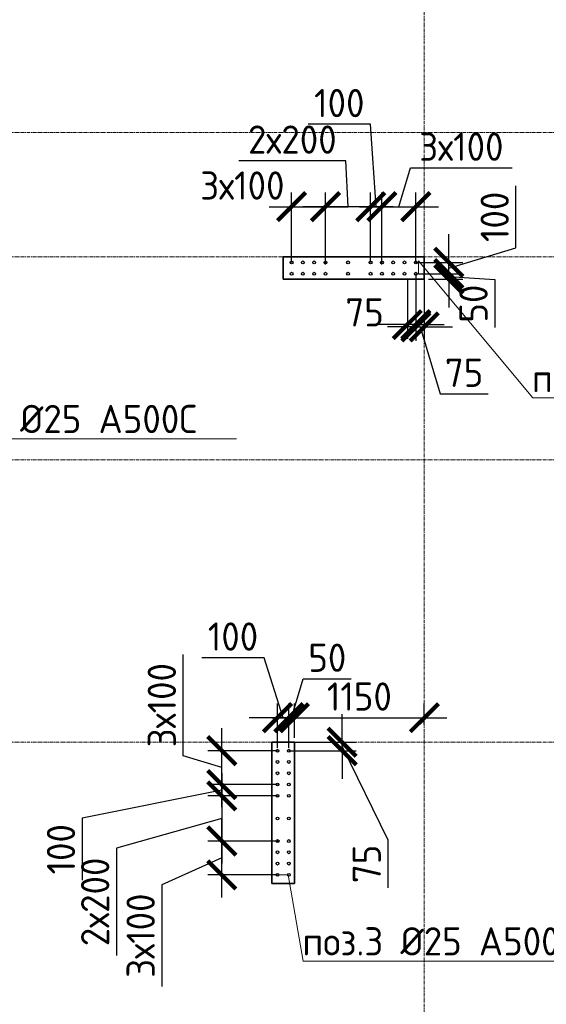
# Model space of a CAD drawing. Header units: millimetres. Extents: x 349531 to 1063351, y -131924 to 96186.
# Tile 199 of 230: x 987777 to 992439, y 38840 to 47561. Entities that reach past the tile are written whole.
import ezdxf
from ezdxf import colors
from ezdxf.entities.mleader import LeaderData, LeaderLine
from ezdxf.math import Vec2, Vec3

# ---------------------------------------------------------------- set-up
doc = ezdxf.new("R2010")
doc.units = ezdxf.units.MM
doc.linetypes.add('______5', pattern=[1100, 800, -100, 100, -100])
doc.linetypes.add('осевая', pattern=[50.8, 31.75, -6.35, 6.35, -6.35])
for name, color, linetype, lineweight in [('1 Стены', 3, 'Continuous', 30), ('Конструкции 0.5', 5, 'Continuous', 50), ('Оси', 40, '______5', 18), ('подоснова', 151, 'Continuous', 5), ('РАЗМЕРЫ', 1, 'Continuous', 9)]:
    doc.layers.add(name, color=color, linetype=linetype, lineweight=lineweight)
doc.layers.add('Колонна_ бетон', color=7, linetype='Continuous', lineweight=50, true_color=0xb4b496)
doc.styles.add('GOST-2.304_Type-B', font='GOST_Common.ttf')
doc.dimstyles.new('СПДС', dxfattribs={"dimscale": 100, "dimtxt": 2.5, "dimasz": 2.5, "dimexe": 1.25, "dimexo": 0, "dimtad": 1, "dimdec": 0, "dimtxsty": 'GOST-2.304_Type-B', "dimblk": 'ARCHTICK', "dimcen": 2.5, "dimdle": 2, "dimadec": 0, "dimazin": 2, "dimtfac": 0.75, "dimtdec": 0, "dimtmove": 1, "dimatfit": 3, "dimfxl": 1, "dimtolj": 1, "dimarcsym": 1})

# ---------------------------------------------------------------- blocks, each defined once
blk = doc.blocks.new('_None')
blk = doc.blocks.new('_ArchTick')
at = {"color": 0, "linetype": 'ByBlock', "const_width": 0.15}
blk.add_lwpolyline([(-0.5, -0.5), (0.5, 0.5)], dxfattribs=at)
blk = doc.blocks.new('*D100')
at = {"layer": 'DEFPOINTS', "color": 0, "transparency": 16777216}
for p in [(990484.2, 45904.4), (990184.2, 45411.4, -360), (990484.2, 45411.4, -360)]:
    blk.add_point(p, dxfattribs=at)
at = {"layer": 'РАЗМЕРЫ', "color": 0, "lineweight": -2, "transparency": 16777216}
for p, q in [((990184.2, 45411.4), (990184.2, 46029.4)), ((990484.2, 45411.4), (990484.2, 46029.4)), ((989984.2, 45904.4), (990684.2, 45904.4))]:
    blk.add_line(p, q, dxfattribs=at)
at = {"layer": 'РАЗМЕРЫ', "color": 0, "lineweight": -2, "transparency": 16777216, "xscale": 250, "yscale": 250, "zscale": 250, "rotation": 180}
blk.add_blockref('_ArchTick', (990184.2, 45904.4), dxfattribs=at)
at = {"layer": 'РАЗМЕРЫ', "color": 0, "lineweight": -2, "transparency": 16777216, "xscale": 250, "yscale": 250, "zscale": 250}
blk.add_blockref('_ArchTick', (990484.2, 45904.4), dxfattribs=at)
at = {"layer": 'РАЗМЕРЫ', "color": 0, "transparency": 16777216, "insert": (989748.1, 46091.9), "char_height": 250, "attachment_point": 5, "style": 'GOST-2.304_Type-B'}
blk.add_mtext('\\A1;3х100', dxfattribs=at)
blk = doc.blocks.new('*D101')
at = {"layer": 'DEFPOINTS', "color": 0, "transparency": 16777216}
for p in [(991284.2, 45904.4), (990984.2, 45411.4, -360), (991284.2, 45411.4, -360)]:
    blk.add_point(p, dxfattribs=at)
at = {"layer": 'РАЗМЕРЫ', "color": 0, "lineweight": -2, "transparency": 16777216}
for p, q in [((991134.2, 45904.4), (991237.3, 46248.1)), ((991237.3, 46248.1), (992137.3, 46248.1)), ((990984.2, 45411.4), (990984.2, 46029.4)), ((991284.2, 45411.4), (991284.2, 46029.4)), ((990784.2, 45904.4), (991484.2, 45904.4))]:
    blk.add_line(p, q, dxfattribs=at)
at = {"layer": 'РАЗМЕРЫ', "color": 0, "lineweight": -2, "transparency": 16777216, "xscale": 250, "yscale": 250, "zscale": 250, "rotation": 180}
blk.add_blockref('_ArchTick', (990984.2, 45904.4), dxfattribs=at)
at = {"layer": 'РАЗМЕРЫ', "color": 0, "lineweight": -2, "transparency": 16777216, "xscale": 250, "yscale": 250, "zscale": 250}
blk.add_blockref('_ArchTick', (991284.2, 45904.4), dxfattribs=at)
at = {"layer": 'РАЗМЕРЫ', "color": 0, "transparency": 16777216, "insert": (991687.3, 46435.6), "char_height": 250, "attachment_point": 5, "style": 'GOST-2.304_Type-B'}
blk.add_mtext('\\A1;3х100', dxfattribs=at)
blk = doc.blocks.new('*D102')
at = {"layer": 'DEFPOINTS', "color": 0, "transparency": 16777216}
for p in [(990484.2, 45904.4), (990484.2, 45391.4, -360), (990884.2, 45411.4, -360)]:
    blk.add_point(p, dxfattribs=at)
at = {"layer": 'РАЗМЕРЫ', "color": 0, "lineweight": -2, "transparency": 16777216}
for p, q in [((990665.6, 46311.3), (989715.6, 46311.3)), ((990684.2, 45904.4), (990665.6, 46311.3)), ((990484.2, 45391.4), (990484.2, 46029.4)), ((990884.2, 45411.4), (990884.2, 46029.4)), ((991084.2, 45904.4), (990284.2, 45904.4))]:
    blk.add_line(p, q, dxfattribs=at)
at = {"layer": 'РАЗМЕРЫ', "color": 0, "lineweight": -2, "transparency": 16777216, "xscale": 250, "yscale": 250, "zscale": 250, "rotation": 180}
blk.add_blockref('_ArchTick', (990484.2, 45904.4), dxfattribs=at)
at = {"layer": 'РАЗМЕРЫ', "color": 0, "lineweight": -2, "transparency": 16777216, "xscale": 250, "yscale": 250, "zscale": 250}
blk.add_blockref('_ArchTick', (990884.2, 45904.4), dxfattribs=at)
at = {"layer": 'РАЗМЕРЫ', "color": 0, "transparency": 16777216, "insert": (990190.6, 46498.8), "char_height": 250, "attachment_point": 5, "style": 'GOST-2.304_Type-B'}
blk.add_mtext('\\A1;2х200', dxfattribs=at)
blk = doc.blocks.new('*D98')
at = {"layer": 'DEFPOINTS', "color": 0, "transparency": 16777216}
for p in [(990984.2, 45904.4), (990884.2, 45448.4), (990984.2, 45391.4)]:
    blk.add_point(p, dxfattribs=at)
at = {"layer": 'РАЗМЕРЫ', "color": 0, "lineweight": -2, "transparency": 16777216}
for p, q in [((990881.6, 46634.5), (990331.6, 46634.5)), ((990934.2, 45904.4), (990881.6, 46634.5)), ((990884.2, 45448.4), (990884.2, 46029.4)), ((990984.2, 45391.4), (990984.2, 46029.4)), ((990884.2, 45904.4), (990634.2, 45904.4)), ((990884.2, 45904.4), (990984.2, 45904.4)), ((990884.2, 45904.4), (990984.2, 45904.4)), ((990984.2, 45904.4), (991234.2, 45904.4))]:
    blk.add_line(p, q, dxfattribs=at)
at = {"layer": 'РАЗМЕРЫ', "color": 0, "lineweight": -2, "transparency": 16777216, "xscale": 250, "yscale": 250, "zscale": 250}
blk.add_blockref('_ArchTick', (990884.2, 45904.4), dxfattribs=at)
at = {"layer": 'РАЗМЕРЫ', "color": 0, "lineweight": -2, "transparency": 16777216, "xscale": 250, "yscale": 250, "zscale": 250, "rotation": 180}
blk.add_blockref('_ArchTick', (990984.2, 45904.4), dxfattribs=at)
at = {"layer": 'РАЗМЕРЫ', "color": 0, "transparency": 16777216, "insert": (990606.6, 46822), "char_height": 250, "attachment_point": 5, "style": 'GOST-2.304_Type-B'}
blk.add_mtext('\\A1;100', dxfattribs=at)
blk = doc.blocks.new('*D103')
at = {"layer": 'DEFPOINTS', "color": 0, "transparency": 16777216}
for p in [(991284.2, 45311, -360), (991359.2, 45311, -360), (991359.2, 44839.9)]:
    blk.add_point(p, dxfattribs=at)
at = {"layer": 'РАЗМЕРЫ', "color": 0, "lineweight": -2, "transparency": 16777216}
for p, q in [((991284.2, 45311), (991284.2, 44714.9)), ((991359.2, 45311), (991359.2, 44714.9)), ((991284.2, 44839.9), (991034.2, 44839.9)), ((991284.2, 44839.9), (991359.2, 44839.9)), ((991284.2, 44839.9), (991359.2, 44839.9)), ((991321.7, 44839.9), (991499.8, 44246.1)), ((991359.2, 44839.9), (991609.2, 44839.9)), ((991499.8, 44246.1), (991923.7, 44246.1))]:
    blk.add_line(p, q, dxfattribs=at)
at = {"layer": 'РАЗМЕРЫ', "color": 0, "lineweight": -2, "transparency": 16777216, "xscale": 250, "yscale": 250, "zscale": 250}
blk.add_blockref('_ArchTick', (991284.2, 44839.9), dxfattribs=at)
at = {"layer": 'РАЗМЕРЫ', "color": 0, "lineweight": -2, "transparency": 16777216, "xscale": 250, "yscale": 250, "zscale": 250, "rotation": 180}
blk.add_blockref('_ArchTick', (991359.2, 44839.9), dxfattribs=at)
at = {"layer": 'РАЗМЕРЫ', "color": 0, "transparency": 16777216, "insert": (991711.7, 44433.6), "char_height": 250, "attachment_point": 5, "style": 'GOST-2.304_Type-B'}
blk.add_mtext('\\A1;75', dxfattribs=at)
blk = doc.blocks.new('*D99')
at = {"layer": 'DEFPOINTS', "color": 0, "transparency": 16777216}
for p in [(991309.2, 45311, -360), (991397.5, 45261.5), (991576.4, 45311)]:
    blk.add_point(p, dxfattribs=at)
at = {"layer": 'РАЗМЕРЫ', "color": 0, "lineweight": -2, "transparency": 16777216}
for p, q in [((991576.4, 45311), (991576.4, 45561)), ((991309.2, 45311), (991701.4, 45311)), ((991397.5, 45261.5), (991701.4, 45261.5)), ((991576.4, 45261.5), (991576.4, 45311)), ((991576.4, 45261.5), (991576.4, 45311)), ((991576.4, 45286.3), (991982.6, 45258.1)), ((991576.4, 45261.5), (991576.4, 45011.5)), ((991982.6, 45258.1), (991982.6, 44833.1))]:
    blk.add_line(p, q, dxfattribs=at)
at = {"layer": 'РАЗМЕРЫ', "color": 0, "lineweight": -2, "transparency": 16777216, "xscale": 250, "yscale": 250, "zscale": 250}
for p, rotation in [((991576.4, 45311), 270), ((991576.4, 45261.5), 90)]:
    blk.add_blockref('_ArchTick', p, dxfattribs=dict(at, rotation=rotation))
at = {"layer": 'РАЗМЕРЫ', "color": 0, "transparency": 16777216, "insert": (991795.1, 45045.6), "char_height": 250, "attachment_point": 5, "rotation": 90, "style": 'GOST-2.304_Type-B'}
blk.add_mtext('\\A1;50', dxfattribs=at)
blk = doc.blocks.new('*D104')
at = {"layer": 'DEFPOINTS', "color": 0, "transparency": 16777216}
for p in [(991209.2, 45261.5), (991284.2, 45311), (991209.2, 44859.9)]:
    blk.add_point(p, dxfattribs=at)
at = {"layer": 'РАЗМЕРЫ', "color": 0, "lineweight": -2, "transparency": 16777216}
for p, q in [((991209.2, 45261.5), (991209.2, 44734.9)), ((991284.2, 45311), (991284.2, 44734.9)), ((991209.2, 44859.9), (990959.2, 44859.9)), ((991284.2, 44859.9), (991209.2, 44859.9)), ((991284.2, 44859.9), (991534.2, 44859.9))]:
    blk.add_line(p, q, dxfattribs=at)
at = {"layer": 'РАЗМЕРЫ', "color": 0, "lineweight": -2, "transparency": 16777216, "xscale": 250, "yscale": 250, "zscale": 250}
blk.add_blockref('_ArchTick', (991209.2, 44859.9), dxfattribs=at)
at = {"layer": 'РАЗМЕРЫ', "color": 0, "lineweight": -2, "transparency": 16777216, "xscale": 250, "yscale": 250, "zscale": 250, "rotation": 180}
blk.add_blockref('_ArchTick', (991284.2, 44859.9), dxfattribs=at)
at = {"layer": 'РАЗМЕРЫ', "color": 0, "transparency": 16777216, "insert": (990830.6, 44968.7), "char_height": 250, "attachment_point": 5, "style": 'GOST-2.304_Type-B'}
blk.add_mtext('\\A1;75', dxfattribs=at)
blk = doc.blocks.new('*D423')
at = {"layer": 'DEFPOINTS', "color": 0, "transparency": 16777216}
for p in [(991284.2, 45411.4), (991576.4, 45411.4), (991309.2, 45311)]:
    blk.add_point(p, dxfattribs=at)
at = {"layer": 'РАЗМЕРЫ', "color": 0, "lineweight": -2, "transparency": 16777216}
for p, q in [((992170.1, 45539.3), (992170.1, 46089.3)), ((991576.4, 45411.4), (991576.4, 45661.4)), ((991576.4, 45361.2), (992170.1, 45539.3)), ((991284.2, 45411.4), (991701.4, 45411.4)), ((991576.4, 45311), (991576.4, 45411.4)), ((991576.4, 45311), (991576.4, 45411.4)), ((991309.2, 45311), (991701.4, 45311)), ((991576.4, 45311), (991576.4, 45061))]:
    blk.add_line(p, q, dxfattribs=at)
at = {"layer": 'РАЗМЕРЫ', "color": 0, "lineweight": -2, "transparency": 16777216, "xscale": 250, "yscale": 250, "zscale": 250}
for p, rotation in [((991576.4, 45411.4), 270), ((991576.4, 45311), 90)]:
    blk.add_blockref('_ArchTick', p, dxfattribs=dict(at, rotation=rotation))
at = {"layer": 'РАЗМЕРЫ', "color": 0, "transparency": 16777216, "insert": (991982.6, 45814.3), "char_height": 250, "attachment_point": 5, "rotation": 90, "style": 'GOST-2.304_Type-B'}
blk.add_mtext('\\A1;100', dxfattribs=at)
blk = doc.blocks.new('*D427')
at = {"layer": 'DEFPOINTS', "color": 0, "transparency": 16777216}
for p in [(989566.5, 40286.3), (990059.5, 40286.3, -360), (990059.5, 39986.3, -360)]:
    blk.add_point(p, dxfattribs=at)
at = {"layer": 'РАЗМЕРЫ', "color": 0, "lineweight": -2, "transparency": 16777216}
for p, q in [((989566.5, 39786.3), (989566.5, 40486.3)), ((990059.5, 40286.3), (989441.5, 40286.3)), ((989566.5, 40136.3), (989035.2, 39898.2)), ((990059.5, 39986.3), (989441.5, 39986.3)), ((989035.2, 39898.2), (989035.2, 38998.2))]:
    blk.add_line(p, q, dxfattribs=at)
at = {"layer": 'РАЗМЕРЫ', "color": 0, "lineweight": -2, "transparency": 16777216, "xscale": 250, "yscale": 250, "zscale": 250}
for p, rotation in [((989566.5, 40286.3), 90), ((989566.5, 39986.3), 270)]:
    blk.add_blockref('_ArchTick', p, dxfattribs=dict(at, rotation=rotation))
at = {"layer": 'РАЗМЕРЫ', "color": 0, "transparency": 16777216, "insert": (988847.7, 39448.2), "char_height": 250, "attachment_point": 5, "rotation": 90, "style": 'GOST-2.304_Type-B'}
blk.add_mtext('\\A1;3х100', dxfattribs=at)
blk = doc.blocks.new('*D428')
at = {"layer": 'DEFPOINTS', "color": 0, "transparency": 16777216}
for p in [(989566.5, 41086.3), (990059.5, 41086.3, -360), (990059.5, 40786.3, -360)]:
    blk.add_point(p, dxfattribs=at)
at = {"layer": 'РАЗМЕРЫ', "color": 0, "lineweight": -2, "transparency": 16777216}
for p, q in [((989222.7, 41039.5), (989222.7, 41939.5)), ((989566.5, 40586.3), (989566.5, 41286.3)), ((990059.5, 41086.3), (989441.5, 41086.3)), ((989566.5, 40936.3), (989222.7, 41039.5)), ((990059.5, 40786.3), (989441.5, 40786.3))]:
    blk.add_line(p, q, dxfattribs=at)
at = {"layer": 'РАЗМЕРЫ', "color": 0, "lineweight": -2, "transparency": 16777216, "xscale": 250, "yscale": 250, "zscale": 250}
for p, rotation in [((989566.5, 41086.3), 90), ((989566.5, 40786.3), 270)]:
    blk.add_blockref('_ArchTick', p, dxfattribs=dict(at, rotation=rotation))
at = {"layer": 'РАЗМЕРЫ', "color": 0, "transparency": 16777216, "insert": (989035.2, 41489.5), "char_height": 250, "attachment_point": 5, "rotation": 90, "style": 'GOST-2.304_Type-B'}
blk.add_mtext('\\A1;3х100', dxfattribs=at)
blk = doc.blocks.new('*D429')
at = {"layer": 'DEFPOINTS', "color": 0, "transparency": 16777216}
for p in [(990059.5, 40686.3, -360), (989566.5, 40286.3), (990079.5, 40286.3, -360)]:
    blk.add_point(p, dxfattribs=at)
at = {"layer": 'РАЗМЕРЫ', "color": 0, "lineweight": -2, "transparency": 16777216}
for p, q in [((989566.5, 40886.3), (989566.5, 40086.3)), ((990059.5, 40686.3), (989441.5, 40686.3)), ((989566.5, 40486.3), (988632.4, 40222.1)), ((988632.4, 40222.1), (988632.4, 39272.1)), ((990079.5, 40286.3), (989441.5, 40286.3))]:
    blk.add_line(p, q, dxfattribs=at)
at = {"layer": 'РАЗМЕРЫ', "color": 0, "lineweight": -2, "transparency": 16777216, "xscale": 250, "yscale": 250, "zscale": 250}
for p, rotation in [((989566.5, 40686.3), 90), ((989566.5, 40286.3), 270)]:
    blk.add_blockref('_ArchTick', p, dxfattribs=dict(at, rotation=rotation))
at = {"layer": 'РАЗМЕРЫ', "color": 0, "transparency": 16777216, "insert": (988444.9, 39747.1), "char_height": 250, "attachment_point": 5, "rotation": 90, "style": 'GOST-2.304_Type-B'}
blk.add_mtext('\\A1;2х200', dxfattribs=at)
blk = doc.blocks.new('*D425')
at = {"layer": 'DEFPOINTS', "color": 0, "transparency": 16777216}
for p in [(989566.5, 40786.3), (989966.9, 40786.3), (990009.5, 40686.3)]:
    blk.add_point(p, dxfattribs=at)
at = {"layer": 'РАЗМЕРЫ', "color": 0, "lineweight": -2, "transparency": 16777216}
for p, q in [((989566.5, 40786.3), (989566.5, 41036.3)), ((989566.5, 40736.3), (988329.7, 40488.5)), ((989966.9, 40786.3), (989441.5, 40786.3)), ((989566.5, 40686.3), (989566.5, 40786.3)), ((989566.5, 40686.3), (989566.5, 40786.3)), ((990009.5, 40686.3), (989441.5, 40686.3)), ((989566.5, 40686.3), (989566.5, 40436.3)), ((988329.7, 40488.5), (988329.7, 39938.5))]:
    blk.add_line(p, q, dxfattribs=at)
at = {"layer": 'РАЗМЕРЫ', "color": 0, "lineweight": -2, "transparency": 16777216, "xscale": 250, "yscale": 250, "zscale": 250}
for p, rotation in [((989566.5, 40786.3), 270), ((989566.5, 40686.3), 90)]:
    blk.add_blockref('_ArchTick', p, dxfattribs=dict(at, rotation=rotation))
at = {"layer": 'РАЗМЕРЫ', "color": 0, "transparency": 16777216, "insert": (988142.2, 40213.5), "char_height": 250, "attachment_point": 5, "rotation": 90, "style": 'GOST-2.304_Type-B'}
blk.add_mtext('\\A1;100', dxfattribs=at)
blk = doc.blocks.new('*D430')
at = {"layer": 'DEFPOINTS', "color": 0, "transparency": 16777216}
for p in [(990159.8, 41161.3, -360), (990631, 41161.3), (990159.8, 41086.3, -360)]:
    blk.add_point(p, dxfattribs=at)
at = {"layer": 'РАЗМЕРЫ', "color": 0, "lineweight": -2, "transparency": 16777216}
for p, q in [((990631, 41161.3), (990631, 41411.3)), ((990159.8, 41161.3), (990756, 41161.3)), ((990631, 41086.3), (990631, 41161.3)), ((990631, 41086.3), (990631, 41161.3)), ((990159.8, 41086.3), (990756, 41086.3)), ((990631, 41123.8), (991037.2, 40295.9)), ((990631, 41086.3), (990631, 40836.3)), ((991037.2, 40295.9), (991037.2, 39872.1))]:
    blk.add_line(p, q, dxfattribs=at)
at = {"layer": 'РАЗМЕРЫ', "color": 0, "lineweight": -2, "transparency": 16777216, "xscale": 250, "yscale": 250, "zscale": 250}
for p, rotation in [((990631, 41161.3), 270), ((990631, 41086.3), 90)]:
    blk.add_blockref('_ArchTick', p, dxfattribs=dict(at, rotation=rotation))
at = {"layer": 'РАЗМЕРЫ', "color": 0, "transparency": 16777216, "insert": (990849.7, 40084), "char_height": 250, "attachment_point": 5, "rotation": 90, "style": 'GOST-2.304_Type-B'}
blk.add_mtext('\\A1;75', dxfattribs=at)
blk = doc.blocks.new('*D431')
at = {"layer": 'DEFPOINTS', "color": 0, "transparency": 16777216}
for p in [(990159.8, 41378.6), (990209.3, 41199.6), (990159.8, 41111.3)]:
    blk.add_point(p, dxfattribs=at)
at = {"layer": 'РАЗМЕРЫ', "color": 0, "lineweight": -2, "transparency": 16777216}
for p, q in [((990184.6, 41378.6), (990287.7, 41722.3)), ((990287.7, 41722.3), (990712.7, 41722.3)), ((990159.8, 41111.3), (990159.8, 41503.6)), ((990209.3, 41199.6), (990209.3, 41503.6)), ((990159.8, 41378.6), (989909.8, 41378.6)), ((990209.3, 41378.6), (990159.8, 41378.6)), ((990209.3, 41378.6), (990159.8, 41378.6)), ((990209.3, 41378.6), (990459.3, 41378.6))]:
    blk.add_line(p, q, dxfattribs=at)
at = {"layer": 'РАЗМЕРЫ', "color": 0, "lineweight": -2, "transparency": 16777216, "xscale": 250, "yscale": 250, "zscale": 250}
blk.add_blockref('_ArchTick', (990159.8, 41378.6), dxfattribs=at)
at = {"layer": 'РАЗМЕРЫ', "color": 0, "lineweight": -2, "transparency": 16777216, "xscale": 250, "yscale": 250, "zscale": 250, "rotation": 180}
blk.add_blockref('_ArchTick', (990209.3, 41378.6), dxfattribs=at)
at = {"layer": 'РАЗМЕРЫ', "color": 0, "transparency": 16777216, "insert": (990500.2, 41909.8), "char_height": 250, "attachment_point": 5, "style": 'GOST-2.304_Type-B'}
blk.add_mtext('\\A1;50', dxfattribs=at)
blk = doc.blocks.new('*D426')
at = {"layer": 'DEFPOINTS', "color": 0, "transparency": 16777216}
for p in [(990059.5, 41378.6), (990059.5, 41111.3, -360), (990159.8, 41111.3)]:
    blk.add_point(p, dxfattribs=at)
at = {"layer": 'РАЗМЕРЫ', "color": 0, "lineweight": -2, "transparency": 16777216}
for p, q in [((989940.4, 41909.8), (989390.4, 41909.8)), ((990109.7, 41378.6), (989940.4, 41909.8)), ((990059.5, 41111.3), (990059.5, 41503.6)), ((990159.8, 41111.3), (990159.8, 41503.6)), ((990059.5, 41378.6), (989809.5, 41378.6)), ((990159.8, 41378.6), (990059.5, 41378.6)), ((990159.8, 41378.6), (990059.5, 41378.6)), ((990159.8, 41378.6), (990409.8, 41378.6))]:
    blk.add_line(p, q, dxfattribs=at)
at = {"layer": 'РАЗМЕРЫ', "color": 0, "lineweight": -2, "transparency": 16777216, "xscale": 250, "yscale": 250, "zscale": 250}
blk.add_blockref('_ArchTick', (990059.5, 41378.6), dxfattribs=at)
at = {"layer": 'РАЗМЕРЫ', "color": 0, "lineweight": -2, "transparency": 16777216, "xscale": 250, "yscale": 250, "zscale": 250, "rotation": 180}
blk.add_blockref('_ArchTick', (990159.8, 41378.6), dxfattribs=at)
at = {"layer": 'РАЗМЕРЫ', "color": 0, "transparency": 16777216, "insert": (989665.4, 42097.3), "char_height": 250, "attachment_point": 5, "style": 'GOST-2.304_Type-B'}
blk.add_mtext('\\A1;100', dxfattribs=at)
blk = doc.blocks.new('*D432')
at = {"layer": 'DEFPOINTS', "color": 0, "transparency": 16777216}
for p in [(991359.2, 41378.6), (991359.2, 41320.2), (990209.3, 41199.6)]:
    blk.add_point(p, dxfattribs=at)
at = {"layer": 'РАЗМЕРЫ', "color": 0, "lineweight": -2, "transparency": 16777216}
for p, q in [((990209.3, 41199.6), (990209.3, 41503.6)), ((991359.2, 41320.2), (991359.2, 41503.6)), ((990009.3, 41378.6), (991559.2, 41378.6))]:
    blk.add_line(p, q, dxfattribs=at)
at = {"layer": 'РАЗМЕРЫ', "color": 0, "lineweight": -2, "transparency": 16777216, "xscale": 250, "yscale": 250, "zscale": 250, "rotation": 180}
blk.add_blockref('_ArchTick', (990209.3, 41378.6), dxfattribs=at)
at = {"layer": 'РАЗМЕРЫ', "color": 0, "lineweight": -2, "transparency": 16777216, "xscale": 250, "yscale": 250, "zscale": 250}
blk.add_blockref('_ArchTick', (991359.2, 41378.6), dxfattribs=at)
at = {"layer": 'РАЗМЕРЫ', "color": 0, "transparency": 16777216, "insert": (990784.3, 41566.1), "char_height": 250, "attachment_point": 5, "style": 'GOST-2.304_Type-B'}
blk.add_mtext('\\A1;1150', dxfattribs=at)
blk = doc.blocks.new('оси2')
at = {"layer": 'Оси', "color": 16, "linetype": 'осевая', "lineweight": 0, "transparency": 33554687}
for p, q in [((996995.5, 5465.4), (996995.5, -20739.3)), ((979200, -4392.9), (1032582.1, -4392.9)), ((979200, -5492.9), (1032582.1, -5492.9)), ((979200, -7292.9), (1032582.1, -7292.9)), ((979200, -9792.9), (1032582.1, -9792.9))]:
    blk.add_line(p, q, dxfattribs=at)
blk = doc.blocks.new('стены техподполья')
at = {"layer": 'Колонна_ бетон', "color": 180, "linetype": 'Continuous', "lineweight": 35, "transparency": 33554687}
for p, q in [((469035.8, -7843.6), (469035.8, -7843.6)), ((469035.8, -8043.6), (469035.8, -7843.6)), ((469035.8, -7843.6), (470285.8, -7843.6)), ((470285.8, -7843.6), (470285.8, -7843.6)), ((470285.8, -7843.6), (470285.8, -8043.6)), ((469035.8, -8043.6), (470285.8, -8043.6)), ((469035.8, -8043.6), (469035.8, -8043.6)), ((470285.8, -8043.6), (470285.8, -8043.6)), ((468935.8, -12143.6), (468935.8, -12143.6)), ((468935.8, -12143.6), (468935.8, -13393.6)), ((469135.8, -12143.6), (468935.8, -12143.6)), ((469135.8, -12143.6), (469135.8, -12143.6)), ((469135.8, -12143.6), (469135.8, -13393.6)), ((468935.8, -13393.6), (468935.8, -13393.6)), ((468935.8, -13393.6), (469135.8, -13393.6)), ((469135.8, -13393.6), (469135.8, -13393.6))]:
    blk.add_line(p, q, dxfattribs=at)

msp = doc.modelspace()

# ---------------------------------------------------------------- linework, layer by layer
at = {"layer": '1 Стены', "color": 252, "lineweight": 0, "true_color": 0x939598}
for p, q in [((990109.2, 45261.4), (990109.2, 45461.4)), ((990109.2, 45461.4), (991359.2, 45461.4)), ((990109.2, 45461.4), (991359.2, 45461.4)), ((990109.2, 45261.4), (990109.2, 45461.4)), ((991359.2, 45461.4, -360), (990109.3, 45461.4, -360)), ((990109.3, 45461.4, -360), (990109.3, 45261.4, -360)), ((991359.2, 45261.4, -360), (991359.2, 45461.4, -360)), ((991359.2, 45461.4), (991359.2, 45261.4)), ((991359.2, 45461.4), (991359.2, 45261.4)), ((991359.2, 45261.4), (990109.2, 45261.4)), ((990109.3, 45261.4, -360), (991359.2, 45261.4, -360)), ((990009.5, 39911.3, -360), (990009.5, 41161.4, -360)), ((990009.5, 41161.4, -360), (990209.5, 41161.4, -360)), ((990009.5, 39911.3, -360), (990009.5, 41161.3, -360)), ((990009.5, 41161.3, -360), (990209.5, 41161.3, -360)), ((990209.3, 41161.4, -360), (990209.3, 39911.3, -360)), ((990209.5, 41161.4, -360), (990209.5, 39911.3, -360)), ((990209.3, 39911.4, -360), (990009.3, 39911.4, -360)), ((990209.3, 39911.4, -360), (990009.3, 39911.4, -360)), ((990209.5, 39911.3, -360), (990009.3, 39911.3, -360)), ((990209.5, 39911.3, -360), (990009.5, 39911.3, -360))]:
    msp.add_line(p, q, dxfattribs=at)
at = {"layer": 'РАЗМЕРЫ', "color": 1, "linetype": 'Continuous', "lineweight": 30}
for centre in [(990184.2, 45411.4), (990284.2, 45411.4), (990384.2, 45411.4), (990484.2, 45411.4), (990684.2, 45411.4), (990884.2, 45411.4), (990984.2, 45411.4), (991084.2, 45411.4), (991184.2, 45411.4), (991284.2, 45411.4), (990184.2, 45311), (990284.2, 45311), (990384.2, 45311), (990484.2, 45311), (990684.2, 45311), (990884.2, 45311), (990984.2, 45311), (991084.2, 45311), (991184.2, 45311), (991284.2, 45311), (990059.5, 41086.3, -360), (990159.8, 41086.3, -360), (990059.5, 40986.3, -360), (990159.8, 40986.3, -360), (990059.5, 40886.3, -360), (990159.8, 40886.3, -360), (990059.5, 40786.3, -360), (990159.8, 40786.3, -360), (990059.5, 40686.3, -360), (990159.8, 40686.3, -360), (990059.5, 40486.3, -360), (990159.8, 40486.3, -360), (990059.5, 40286.3, -360), (990159.8, 40286.3, -360), (990059.5, 40186.3, -360), (990159.8, 40186.3, -360), (990059.5, 40086.3, -360), (990159.8, 40086.3, -360), (990059.5, 39986.3, -360), (990159.8, 39986.3, -360)]:
    msp.add_circle(centre, 12.5, dxfattribs=at)

# ---------------------------------------------------------------- block references
at = {"layer": 'Конструкции 0.5'}
msp.add_blockref('стены техподполья', (521073.4, 53304.9, 360), dxfattribs=at)
at = {"layer": 'РАЗМЕРЫ'}
msp.add_blockref('оси2', (-5636.2, 50954.2, -360), dxfattribs=at)

# ---------------------------------------------------------------- dimensions: what is measured, and where the dimension line sits
for base, p1, p2, picture, middle in [((990984.2, 45904.4, 360), (990884.2, 45448.4, 360), (990984.2, 45391.4, 360), '*D98', (990819.1, 46634.5, 360)), ((991209.2, 44859.9), (991284.2, 45311), (991209.2, 45261.5), '*D104', (990830.6, 44781.2)), ((990059.5, 41378.6), (990159.8, 41111.3), (990059.5, 41111.3, -360), '*D426', (989877.9, 41909.8))]:
    dim = msp.add_linear_dim(base=base, p1=p1, p2=p2, dimstyle='СПДС', dxfattribs=at)
    dim.commit()
    dim.dimension.update_dxf_attribs({"geometry": picture, "text_midpoint": middle, "dimtype": 160})
for p1, p2, text, picture, middle in [((990884.2, 45411.4), (990484.2, 45391.4), '2х200', '*D102', (990603.1, 46311.3, 360)), ((990184.2, 45411.4), (990484.2, 45411.4), '3х100', '*D100', (989748.1, 45904.4, 360))]:
    dim = msp.add_linear_dim(base=(990484.2, 45904.4, 360), p1=p1, p2=p2, text=text, dimstyle='СПДС', dxfattribs=at)
    dim.commit()
    dim.dimension.update_dxf_attribs({"geometry": picture, "text_midpoint": middle, "dimtype": 160})
dim = msp.add_linear_dim(base=(991284.2, 45904.4, 360), p1=(990984.2, 45411.4), p2=(991284.2, 45411.4), text='3х100', dimstyle='СПДС', dxfattribs=at)
dim.commit()
dim.dimension.update_dxf_attribs({"geometry": '*D101', "text_midpoint": (991299.8, 46435.6, 360)})
dim = msp.add_linear_dim(base=(991576.4, 45411.4), p1=(991309.2, 45311), p2=(991284.2, 45411.4), angle=270, dimstyle='СПДС', dxfattribs=at)
dim.commit()
dim.dimension.update_dxf_attribs({"geometry": '*D423', "text_midpoint": (991982.6, 45601.8)})
for base, p1, p2, angle, picture, middle in [((991576.3916, 45311.0215, 360), (991397.469, 45261.5156, 360), (991309.1842, 45311.0215), 270, '*D99', (991982.6416, 45195.6229, 360)), ((990631, 41161.3), (990159.8, 41086.3, -360), (990159.8, 41161.3, -360), 90, '*D430', (991037.2, 40233.4)), ((989566.5, 40786.3), (990009.5, 40686.3), (989966.9, 40786.3), 90, '*D425', (988329.7, 40426))]:
    dim = msp.add_linear_dim(base=base, p1=p1, p2=p2, angle=angle, dimstyle='СПДС', dxfattribs=at)
    dim.commit()
    dim.dimension.update_dxf_attribs({"geometry": picture, "text_midpoint": middle, "dimtype": 160})
for base, p1, p2, picture, middle in [((991359.2, 44839.9, 360), (991284.2, 45311), (991359.2, 45311), '*D103', (991562.3, 44433.6, 360)), ((990159.8383, 41378.5508), (990209.3442, 41199.6282), (990159.8383, 41111.3434), '*D431', (990350.2162, 41909.8008)), ((991359.2, 41378.6), (990209.3, 41199.6), (991359.2, 41320.2), '*D432', (990784.3, 41566.1))]:
    dim = msp.add_linear_dim(base=base, p1=p1, p2=p2, dimstyle='СПДС', dxfattribs=at)
    dim.commit()
    dim.dimension.update_dxf_attribs({"geometry": picture, "text_midpoint": middle})
dim = msp.add_linear_dim(base=(989566.5, 41086.3), p1=(990059.5, 40786.3, -360), p2=(990059.5, 41086.3, -360), angle=90, text='3х100', dimstyle='СПДС', dxfattribs=at)
dim.commit()
dim.dimension.update_dxf_attribs({"geometry": '*D428', "text_midpoint": (989035.2, 41102)})
for p1, p2, text, picture, middle in [((990059.5, 40686.3, -360), (990079.5, 40286.3, -360), '2х200', '*D429', (988632.4, 40159.6)), ((990059.5, 39986.3, -360), (990059.5, 40286.3, -360), '3х100', '*D427', (989035.2, 39835.7))]:
    dim = msp.add_linear_dim(base=(989566.5, 40286.3), p1=p1, p2=p2, angle=90, text=text, dimstyle='СПДС', dxfattribs=at)
    dim.commit()
    dim.dimension.update_dxf_attribs({"geometry": picture, "text_midpoint": middle, "dimtype": 160})

# ---------------------------------------------------------------- leaders
at = {"layer": 'подоснова', "color": 4, "ltscale": 0.3}
ml = msp.add_multileader_mtext('Standard', dxfattribs=at)
ml.set_content('{\\C2;поз.3 %%C25 А500С }', color=4, style='GOST-2.304_Type-B')
ml.set_leader_properties(color=256, linetype='ByLayer', lineweight=15)
ml.set_arrow_properties(name='NONE')
ml.build(insert=Vec2(0, 0))
ml.multileader.update_dxf_attribs({"text_left_attachment_type": 6, "text_right_attachment_type": 6, "dogleg_length": 0.1, "arrow_head_size": 18})
ctx = ml.context
ctx.base_point, ctx.char_height, ctx.arrow_head_size, ctx.landing_gap_size, ctx.plane_origin = Vec3(992319, 44211.6, 360), 250, 18, 20, Vec3(996495.4, 44646.6, 360)
ctx.left_attachment, ctx.right_attachment, ctx.text_align_type = 6, 6, 1
notes = []
notes.append((ctx, [(1, (1, 1, 0), (992318.9, 44211.6, 360), (1, 0), 0.1, [(1, [(991309.2, 45311, 360), (991309.2, 45423.9, 360)], 0, [])])]))
ctx.mtext.insert, ctx.mtext.width, ctx.mtext.alignment, ctx.mtext.flow_direction = Vec3(993530.9, 44511.6, 360), 4075.871, 2, 5
ml = msp.add_multileader_mtext('Standard', dxfattribs=at)
ml.set_content('{\\C2;поз.3 %%C25 А500С }', color=4, style='GOST-2.304_Type-B')
ml.set_leader_properties(color=256, linetype='ByLayer', lineweight=15)
ml.set_arrow_properties(name='NONE')
ml.build(insert=Vec2(0, 0))
ml.multileader.update_dxf_attribs({"text_left_attachment_type": 6, "text_right_attachment_type": 6, "dogleg_length": 0.1, "arrow_head_size": 18})
ctx = ml.context
ctx.base_point, ctx.char_height, ctx.arrow_head_size, ctx.landing_gap_size, ctx.plane_origin = Vec3(986918.7, 43849.3), 250, 18, 20, Vec3(991875.8, 44566.6)
ctx.left_attachment, ctx.right_attachment, ctx.text_align_type = 6, 6, 1
notes.append((ctx, [(1, (1, 1, 0), (986918.6, 43849.3), (1, 0), 0.1, [(1, [(986629.2, 45311.3), (986702, 45311.9)], 0, [])])]))
ctx.mtext.insert, ctx.mtext.width, ctx.mtext.alignment, ctx.mtext.flow_direction = Vec3(988130.5, 44149.3), 4075.871, 2, 5
ml = msp.add_multileader_mtext('Standard', dxfattribs=at)
ml.set_content('{\\C2;поз.3 %%C25 А500С }', color=4, style='GOST-2.304_Type-B')
ml.set_leader_properties(color=256, linetype='ByLayer', lineweight=15)
ml.set_arrow_properties(name='NONE')
ml.build(insert=Vec2(0, 0))
ml.multileader.update_dxf_attribs({"text_left_attachment_type": 6, "text_right_attachment_type": 6, "dogleg_length": 0.1, "arrow_head_size": 18})
ctx = ml.context
ctx.base_point, ctx.char_height, ctx.arrow_head_size, ctx.landing_gap_size, ctx.plane_origin = Vec3(990286.4, 39222.9), 250, 18, 20, Vec3(995326, 39241.6)
ctx.left_attachment, ctx.right_attachment, ctx.text_align_type = 6, 6, 1
notes.append((ctx, [(1, (1, 1, 0), (990286.3, 39222.9), (1, 0), 0.1, [(1, [(990079.5, 39986.3), (990152.3, 39986.9)], 0, [])])]))
ctx.mtext.insert, ctx.mtext.width, ctx.mtext.alignment, ctx.mtext.flow_direction = Vec3(991498.2, 39522.9), 4075.871, 2, 5
for ctx, leaders in notes:
    for number, flags, end, landing, length, lines in leaders:
        leader = LeaderData()
        leader.index, (leader.has_last_leader_line, leader.has_dogleg_vector, leader.attachment_direction) = number, flags
        leader.last_leader_point, leader.dogleg_vector, leader.dogleg_length = Vec3(end), Vec3(landing), length
        for number, points, colour, breaks in lines:
            line = LeaderLine()
            line.index, line.vertices, line.color, line.breaks = number, Vec3.list(points), colors.encode_raw_color(colour), breaks
            leader.lines.append(line)
        ctx.leaders.append(leader)

doc.saveas('drawing.dxf')
